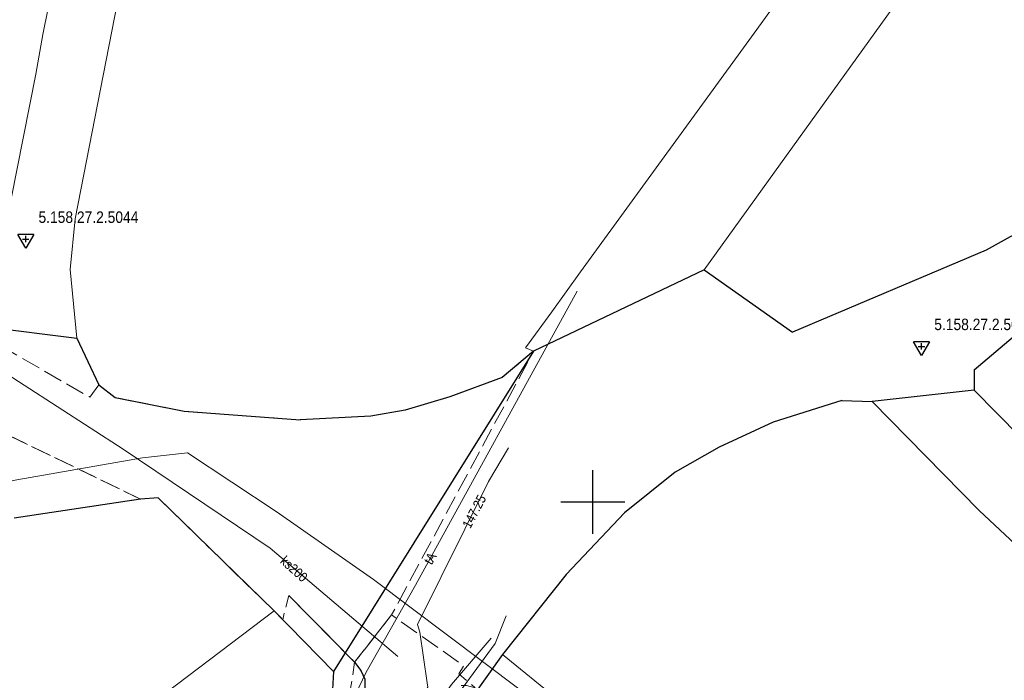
# Model space of a CAD drawing. Header units: metres. Extents: x 5552311 to 5555313, y 5709371 to 5712599.
# Tile 57 of 71: x 5554655 to 5554732, y 5710686 to 5710738. Entities that reach past the tile are written whole.
import ezdxf
from ezdxf.enums import TextEntityAlignment as Align

# ---------------------------------------------------------------- set-up
doc = ezdxf.new("R2010")
doc.units = ezdxf.units.M
doc.header["$MEASUREMENT"] = 0
doc.linetypes.add('1.0_0.5', pattern=[1.5, 1, -0.5])
doc.linetypes.add('1.5_0.5', pattern=[2, 1.5, -0.5])
doc.layers.get('0').update_dxf_attribs({"color": 2, "linetype": 'CONTINUOUS', "lineweight": 5})
for name, color, linetype in [('203-punkt graniczny', 7, 'CONTINUOUS'), ('218-kontur użytku gruntowego', 60, 'CONTINUOUS'), ('219-działka ewidencyjna', 7, 'CONTINUOUS'), ('chodnik', 7, 'CONTINUOUS'), ('jezdnia', 7, 'CONTINUOUS'), ('krawężnik', 7, 'CONTINUOUS'), ('przewód elektroenergetyczny podziemny', 7, 'CONTINUOUS'), ('przewód gazowy', 7, 'CONTINUOUS'), ('przewód kanalizacyjny', 7, 'CONTINUOUS'), ('przewód kanalizacyjny-Atr1', 7, 'CONTINUOUS'), ('przewód telekomunikacyjny podziemny', 7, 'CONTINUOUS'), ('przewód telekomunikacyjny podziemny-Atr1', 7, 'CONTINUOUS'), ('rzedna', 7, 'CONTINUOUS'), ('rzedna-Atr2', 7, 'CONTINUOUS'), ('Szczegółowa osnowa geodezyjna wysokościowa', 7, 'CONTINUOUS'), ('Szczegółowa osnowa geodezyjna wysokościowa-Atr103', 7, 'CONTINUOUS'), ('Wstawianie ramki sekcyjnej z opisem', 7, 'CONTINUOUS')]:
    doc.layers.add(name, color=color, linetype=linetype)
doc.styles.get("Standard").update_dxf_attribs({"font": 'Working1250', "width": 0.75})

# ---------------------------------------------------------------- blocks, each defined once
blk = doc.blocks.new('203')
at = {"linetype": 'Continuous', "lineweight": 0}
h = blk.add_hatch(color=94, dxfattribs=at)
edge = h.paths.add_edge_path()
edge.add_arc((0, 0), 0.045, 0, 360)
blk = doc.blocks.new('PW01')
at = {"linetype": 'Continuous', "lineweight": 13}
h = blk.add_hatch(color=0, dxfattribs=at)
edge = h.paths.add_edge_path()
edge.add_arc((0, 0), 0.045, 0, 360)
blk = doc.blocks.new('OSSH')
at = {"color": 0}
for p, q in [((0, -0.721), (-0.624, 0.362)), ((0.626, 0.362), (-0.624, 0.362)), ((-0.25, 0), (0.25, 0)), ((0.626, 0.362), (0, -0.721)), ((0, -0.25), (0, 0.25))]:
    blk.add_line(p, q, dxfattribs=at)
blk = doc.blocks.new('RAMKA500K')
at = {"color": 0}
for p, q in [((300, 197.5), (300, 202.5)), ((297.5, 200), (302.5, 200))]:
    blk.add_line(p, q, dxfattribs=at)

msp = doc.modelspace()

# ---------------------------------------------------------------- linework, layer by layer
at = {"layer": '218-kontur użytku gruntowego', "linetype": 'Continuous', "lineweight": 9, "flags": 128}
for points in [[(5554726.98, 5710756.56), (5554712.86, 5710737)], [(5554659.97, 5710751.88), (5554656.9, 5710736.61)], [(5554659.42, 5710722.17), (5554665.17, 5710751.6)], [(5554708.73, 5710718.19), (5554728.1, 5710745.09)], [(5554656.9, 5710736.61), (5554656.34, 5710733.52)], [(5554712.86, 5710737), (5554699.04, 5710718.02)], [(5554656.34, 5710733.52), (5554653.39, 5710718.74)], [(5554742.52, 5710726.19), (5554730.83, 5710719.72)], [(5554659.02, 5710718.2), (5554659.42, 5710722.17)], [(5554730.83, 5710719.72), (5554715.65, 5710713.3)], [(5554659.55, 5710712.83), (5554659.02, 5710718.2)], [(5554715.65, 5710713.3), (5554708.73, 5710718.19)], [(5554699.04, 5710718.02), (5554696.78, 5710714.9)], [(5554729.9, 5710710.32), (5554736.53, 5710715.95)], [(5554696.78, 5710714.9), (5554694.73, 5710712.08)], [(5554661.27, 5710709.17), (5554659.55, 5710712.83)], [(5554694.73, 5710712.08), (5554695.36, 5710711.8)], [(5554695.36, 5710711.8), (5554692.89, 5710709.75)], [(5554692.89, 5710709.75), (5554688.79, 5710708.23)], [(5554729.89, 5710708.75), (5554729.9, 5710710.32)], [(5554662.55, 5710708.19), (5554661.27, 5710709.17)], [(5554667.97, 5710707.1), (5554662.55, 5710708.19)], [(5554688.79, 5710708.23), (5554685.3, 5710707.19)], [(5554740.67, 5710697.84), (5554729.89, 5710708.75)], [(5554714.14, 5710706.25), (5554719.53, 5710707.94)], [(5554719.53, 5710707.94), (5554721.91, 5710707.87)], [(5554721.91, 5710707.87), (5554730.3, 5710699.32)], [(5554677.07, 5710706.43), (5554667.97, 5710707.1)], [(5554682.59, 5710706.73), (5554677.07, 5710706.43)], [(5554685.3, 5710707.19), (5554682.59, 5710706.73)], [(5554709.9, 5710704.29), (5554714.14, 5710706.25)], [(5554706.45, 5710702.34), (5554709.9, 5710704.29)], [(5554702.48, 5710699.14), (5554706.45, 5710702.34)], [(5554665.92, 5710700.33), (5554664.55, 5710700.22)], [(5554664.55, 5710700.22), (5554665.92, 5710700.33)], [(5554675.02, 5710691.46), (5554665.92, 5710700.33)], [(5554665.92, 5710700.33), (5554675.02, 5710691.46)], [(5554664.55, 5710700.22), (5554654.64, 5710698.74)], [(5554654.64, 5710698.74), (5554664.55, 5710700.22)], [(5554697.92, 5710694.31), (5554702.48, 5710699.14)], [(5554730.3, 5710699.32), (5554735.56, 5710694.4)], [(5554692.92, 5710688.04), (5554697.92, 5710694.31)], [(5554662.31, 5710681.83), (5554675.02, 5710691.46)], [(5554675.02, 5710691.46), (5554679.67, 5710686.71)], [(5554701.64, 5710680.95), (5554692.92, 5710688.04)], [(5554679.67, 5710686.71), (5554679.4, 5710681.56)]]:
    msp.add_lwpolyline(points, dxfattribs=at)
at = {"layer": '219-działka ewidencyjna', "color": 94, "linetype": 'Continuous', "lineweight": 30, "flags": 128}
for points in [[(5554742.52, 5710726.19), (5554730.83, 5710719.72)], [(5554730.83, 5710719.72), (5554715.65, 5710713.3)], [(5554708.73, 5710718.19), (5554695.36, 5710711.8)], [(5554708.73, 5710718.19), (5554715.65, 5710713.3)], [(5554736.53, 5710715.95), (5554729.9, 5710710.32)], [(5554652.44, 5710713.72), (5554659.55, 5710712.83)], [(5554659.55, 5710712.83), (5554661.27, 5710709.17)], [(5554695.36, 5710711.8), (5554679.67, 5710686.71)], [(5554695.36, 5710711.8), (5554692.89, 5710709.75)], [(5554692.89, 5710709.75), (5554688.79, 5710708.23)], [(5554729.9, 5710710.32), (5554729.89, 5710708.75)], [(5554661.27, 5710709.17), (5554662.55, 5710708.19)], [(5554662.55, 5710708.19), (5554667.97, 5710707.1)], [(5554688.79, 5710708.23), (5554685.3, 5710707.19)], [(5554729.89, 5710708.75), (5554721.91, 5710707.87)], [(5554719.53, 5710707.94), (5554714.14, 5710706.25)], [(5554719.53, 5710707.94), (5554721.91, 5710707.87)], [(5554667.97, 5710707.1), (5554677.07, 5710706.43)], [(5554682.59, 5710706.73), (5554677.07, 5710706.43)], [(5554685.3, 5710707.19), (5554682.59, 5710706.73)], [(5554714.14, 5710706.25), (5554709.9, 5710704.29)], [(5554709.9, 5710704.29), (5554706.45, 5710702.34)], [(5554706.45, 5710702.34), (5554702.48, 5710699.14)], [(5554665.92, 5710700.33), (5554664.55, 5710700.22)], [(5554665.92, 5710700.33), (5554675.02, 5710691.46)], [(5554664.55, 5710700.22), (5554654.64, 5710698.74)], [(5554702.48, 5710699.14), (5554697.92, 5710694.31)], [(5554697.92, 5710694.31), (5554692.92, 5710688.04)], [(5554675.02, 5710691.46), (5554679.67, 5710686.71)], [(5554692.92, 5710688.04), (5554690.59, 5710684.79)], [(5554679.67, 5710686.71), (5554679.4, 5710681.56)]]:
    msp.add_lwpolyline(points, dxfattribs=at)
at = {"layer": 'chodnik', "color": 8, "linetype": '1.0_0.5', "lineweight": 18, "flags": 128}
msp.add_lwpolyline([(5554681.33, 5710687.45), (5554681.18, 5710686.34), (5554681.02, 5710685.39), (5554680.09, 5710682.75), (5554675.46, 5710675.94), (5554670.7, 5710669.18), (5554671.26, 5710668.86), (5554669.33, 5710665.99), (5554659.5, 5710654.76), (5554651.59, 5710646.54), (5554645.15, 5710639.72), (5554638.05, 5710629.7), (5554638.29, 5710629.45), (5554638.66, 5710629.24), (5554644.67, 5710637.21), (5554646.25, 5710639.28), (5554647.7, 5710641.01), (5554649.28, 5710642.82), (5554651.38, 5710645.06), (5554660.98, 5710654.87), (5554662.96, 5710657), (5554665.06, 5710659.57), (5554666.99, 5710661.97), (5554671.59, 5710668.46), (5554679.99, 5710680.5), (5554681.13, 5710682.33), (5554681.69, 5710683.61), (5554681.96, 5710684.55), (5554682.14, 5710685.45), (5554682.13, 5710686.12), (5554681.82, 5710686.79)], close=True, dxfattribs=at)
at = {"layer": 'jezdnia', "color": 8, "linetype": '1.5_0.5', "lineweight": 18, "flags": 128}
for points in [[(5554675.02, 5710691.46), (5554675.69, 5710690.76), (5554676.17, 5710692.67), (5554681.33, 5710687.45), (5554684.23, 5710691.15), (5554695.36, 5710711.8), (5554692.89, 5710709.75), (5554688.79, 5710708.23), (5554685.3, 5710707.19), (5554682.59, 5710706.73), (5554679.42, 5710706.56), (5554677.07, 5710706.43), (5554673.62, 5710706.68), (5554667.97, 5710707.1), (5554662.55, 5710708.19), (5554661.27, 5710709.17), (5554660.58, 5710708.2), (5554651.86, 5710713.22), (5554606.31, 5710734.23), (5554593.33, 5710740.52), (5554591.11, 5710741.96), (5554589.92, 5710742.92), (5554588.72, 5710744.51), (5554587.89, 5710746.28), (5554587.57, 5710747.72), (5554587.63, 5710749.73), (5554580.33, 5710733.32), (5554581.99, 5710734.46), (5554583.51, 5710735.12), (5554585.51, 5710735.55), (5554587.49, 5710735.68), (5554589.5, 5710735.63), (5554591.16, 5710735.36), (5554594.08, 5710733.87), (5554613.33, 5710725.05), (5554619.91, 5710722.39), (5554634.14, 5710716), (5554641.45, 5710712.65), (5554642.78, 5710711.9), (5554643.26, 5710710.31), (5554644.98, 5710710.14), (5554646.64, 5710709.95), (5554647.53, 5710709.5), (5554649.01, 5710707.74), (5554664.55, 5710700.22), (5554665.92, 5710700.33)], [(5554574.9, 5710691.73), (5554574.49, 5710685.2), (5554581.02, 5710687.26), (5554584.12, 5710687.95), (5554588.03, 5710688.85), (5554591.59, 5710689.57), (5554597.32, 5710690.67), (5554602.82, 5710691.6), (5554606.84, 5710692.32), (5554619.9, 5710694.62), (5554633.25, 5710695.38), (5554642.9, 5710696.95), (5554654.64, 5710698.74), (5554664.55, 5710700.22), (5554649.01, 5710707.74), (5554649.17, 5710704.6), (5554648.49, 5710703.32), (5554647.71, 5710702.88), (5554644.63, 5710702), (5554624.99, 5710699.02), (5554616.99, 5710697.72), (5554610.71, 5710696.81), (5554598.18, 5710694.84), (5554582.56, 5710692.34), (5554574.89, 5710691.25)], [(5554684.23, 5710691.15), (5554681.33, 5710687.45), (5554681.82, 5710686.79), (5554682.13, 5710686.12), (5554682.14, 5710685.45), (5554681.96, 5710684.55), (5554681.69, 5710683.61), (5554681.13, 5710682.33), (5554679.99, 5710680.5), (5554671.59, 5710668.46), (5554666.99, 5710661.97), (5554665.06, 5710659.57), (5554662.96, 5710657), (5554660.98, 5710654.87), (5554651.38, 5710645.06), (5554649.28, 5710642.82), (5554647.7, 5710641.01), (5554646.25, 5710639.28), (5554644.67, 5710637.21), (5554638.66, 5710629.24), (5554642.85, 5710629.44), (5554649.06, 5710636.99), (5554650.3, 5710638.47), (5554651.55, 5710639.8), (5554653.19, 5710641.36), (5554661.29, 5710648.63), (5554663.1, 5710650.39), (5554664.67, 5710652.08), (5554666.73, 5710654.39), (5554668.97, 5710657.09), (5554670.48, 5710659.08), (5554675.5, 5710665.97), (5554689.03, 5710685.24), (5554689.66, 5710685.61), (5554690.1, 5710685.61), (5554690.78, 5710685.44), (5554689.51, 5710686.54), (5554689.88, 5710687.16)]]:
    msp.add_lwpolyline(points, close=True, dxfattribs=at)
at = {"layer": 'krawężnik', "color": 8, "linetype": 'Continuous', "lineweight": 25, "flags": 128}
msp.add_lwpolyline([(5554676.17, 5710692.67), (5554681.33, 5710687.45), (5554681.82, 5710686.79), (5554682.13, 5710686.12), (5554682.14, 5710685.45), (5554681.96, 5710684.55), (5554681.69, 5710683.61), (5554681.13, 5710682.33), (5554679.99, 5710680.5), (5554671.59, 5710668.46), (5554666.99, 5710661.97), (5554665.06, 5710659.57), (5554662.96, 5710657), (5554660.98, 5710654.87), (5554651.38, 5710645.06), (5554649.28, 5710642.82), (5554647.7, 5710641.01), (5554646.25, 5710639.28), (5554644.67, 5710637.21), (5554638.66, 5710629.24)], dxfattribs=at)
at = {"layer": 'przewód elektroenergetyczny podziemny', "color": 1, "linetype": 'Continuous', "lineweight": 18, "flags": 128}
msp.add_lwpolyline([(5554626.45, 5710608.7), (5554634.49, 5710618.41), (5554647.55, 5710634.96), (5554650.52, 5710638.28), (5554664.05, 5710651.19), (5554670.4, 5710658.52), (5554681.05, 5710673.24), (5554686.45, 5710681.46), (5554689.48, 5710684.99), (5554692.35, 5710688.92), (5554693.2, 5710691.09)], dxfattribs=at)
at = {"layer": 'przewód gazowy', "color": 40, "linetype": 'Continuous', "lineweight": 18, "flags": 128}
msp.add_lwpolyline([(5554618.12, 5710612.87), (5554619.42, 5710610.67), (5554619.95, 5710610.98), (5554621.25, 5710611.82), (5554621.67, 5710612.03), (5554625.13, 5710611.94), (5554627.91, 5710612.4), (5554632.18, 5710617.28), (5554645.04, 5710634.19), (5554648.98, 5710639.08), (5554651.74, 5710641.97), (5554660.82, 5710650.92), (5554666.86, 5710657.16), (5554671.78, 5710662.79), (5554675.59, 5710667.88), (5554687.08, 5710685.48), (5554687.02, 5710685.82), (5554686.44, 5710689.79), (5554686.26, 5710690.4), (5554691.83, 5710701.59), (5554693.39, 5710704.24)], dxfattribs=at)
at = {"layer": 'przewód kanalizacyjny', "color": 34, "linetype": 'Continuous', "lineweight": 18, "flags": 128}
for points in [[(5554684.73, 5710687.89), (5554674.71, 5710696.38), (5554663.18, 5710704.13), (5554652.81, 5710710.81), (5554636.55, 5710719.56), (5554611.5, 5710731.11), (5554600.64, 5710736.44), (5554580.43, 5710746.37)], [(5554567.54, 5710688.19), (5554589.87, 5710691.33), (5554593.01, 5710691.84), (5554603.18, 5710693.5), (5554605.39, 5710693.9), (5554612.64, 5710695.04), (5554621.39, 5710696.47), (5554635.01, 5710698.49), (5554640.38, 5710699.48), (5554653.98, 5710701.55), (5554654.86, 5710701.73), (5554664.71, 5710703.46), (5554668.24, 5710703.85), (5554675.18, 5710699.24), (5554682.8, 5710693.93), (5554700.01, 5710681), (5554707.79, 5710674.54), (5554709.34, 5710673.27), (5554715.77, 5710668.46), (5554720.71, 5710665.84)], [(5554692.04, 5710689.33), (5554688.93, 5710685.7), (5554674.34, 5710665.11), (5554672.29, 5710662.41), (5554663.72, 5710652.81), (5554657.19, 5710645.5), (5554647.25, 5710635.52), (5554646.63, 5710634.72), (5554634.9, 5710619.78), (5554628.02, 5710611.3), (5554624.27, 5710608.99)]]:
    msp.add_lwpolyline(points, dxfattribs=at)
at = {"layer": 'przewód telekomunikacyjny podziemny', "color": 30, "linetype": 'Continuous', "lineweight": 18, "flags": 128}
msp.add_lwpolyline([(5554698.78, 5710716.52), (5554686.09, 5710693.48), (5554682.24, 5710686.66), (5554677.99, 5710677.81), (5554669.94, 5710666.15), (5554660.22, 5710654.17), (5554649.71, 5710643.39), (5554633.11, 5710621.71), (5554622.85, 5710607.73)], dxfattribs=at)

# ---------------------------------------------------------------- block references
at = {"layer": '203-punkt graniczny', "color": 8, "linetype": 'Continuous', "lineweight": 18}
for p in [(5554730.83, 5710719.72), (5554708.73, 5710718.19), (5554659.55, 5710712.83), (5554715.65, 5710713.3), (5554695.36, 5710711.8), (5554692.89, 5710709.75), (5554661.27, 5710709.17), (5554662.55, 5710708.19), (5554688.79, 5710708.23), (5554719.53, 5710707.94), (5554721.91, 5710707.87), (5554682.59, 5710706.73), (5554685.3, 5710707.19), (5554677.07, 5710706.43), (5554714.14, 5710706.25), (5554709.9, 5710704.29), (5554706.45, 5710702.34), (5554665.92, 5710700.33), (5554664.55, 5710700.22), (5554697.92, 5710694.31), (5554675.02, 5710691.46), (5554692.92, 5710688.04), (5554679.67, 5710686.71)]:
    msp.add_blockref('203', p, dxfattribs=at)
at = {"layer": 'rzedna', "color": 40, "linetype": 'Continuous', "lineweight": 18}
msp.add_blockref('PW01', (5554691.83, 5710701.59), dxfattribs=at)
at = {"layer": 'Szczegółowa osnowa geodezyjna wysokościowa', "color": 8, "linetype": 'Continuous', "lineweight": 18}
for p in [(5554655.55, 5710720.59), (5554725.77, 5710712.19)]:
    msp.add_blockref('OSSH', p, dxfattribs=at)
at = {"layer": 'Wstawianie ramki sekcyjnej z opisem', "color": 8, "linetype": 'Continuous', "lineweight": 13}
msp.add_blockref('RAMKA500K', (5554400, 5710500), dxfattribs=at)
msp.add_blockref('RAMKA500K', (5554400, 5710500), dxfattribs=at)
msp.add_blockref('RAMKA500K', (5554400, 5710500), dxfattribs=at)
msp.add_blockref('RAMKA500K', (5554400, 5710500), dxfattribs=at)

# ---------------------------------------------------------------- texts
at = {"layer": 'przewód kanalizacyjny-Atr1', "color": 34, "width": 0.9}
msp.add_text('ks200', height=0.75, rotation=-41.576, dxfattribs=at).set_placement((5554675.68, 5710695.55), align=Align.MIDDLE_LEFT)
at = {"layer": 'przewód telekomunikacyjny podziemny-Atr1', "color": 30, "width": 0.9}
msp.add_text('tA', height=0.75, rotation=59.828, dxfattribs=at).set_placement((5554687.04, 5710695.21), align=Align.MIDDLE_LEFT)
at = {"layer": 'rzedna-Atr2', "color": 40, "lineweight": 5, "width": 0.9}
msp.add_text('147.25', height=0.75, rotation=62.205, dxfattribs=at).set_placement((5554690.06, 5710698.03), align=Align.MIDDLE_LEFT)
at = {"layer": 'Szczegółowa osnowa geodezyjna wysokościowa-Atr103', "color": 8, "width": 0.9}
for s, p in [('5.158.27.2.5044', (5554656.55, 5710721.59)), ('5.158.27.2.5043', (5554726.77, 5710713.19))]:
    msp.add_text(s, height=0.9, dxfattribs=at).set_placement(p, align=Align.BOTTOM_LEFT)

doc.saveas('drawing.dxf')
